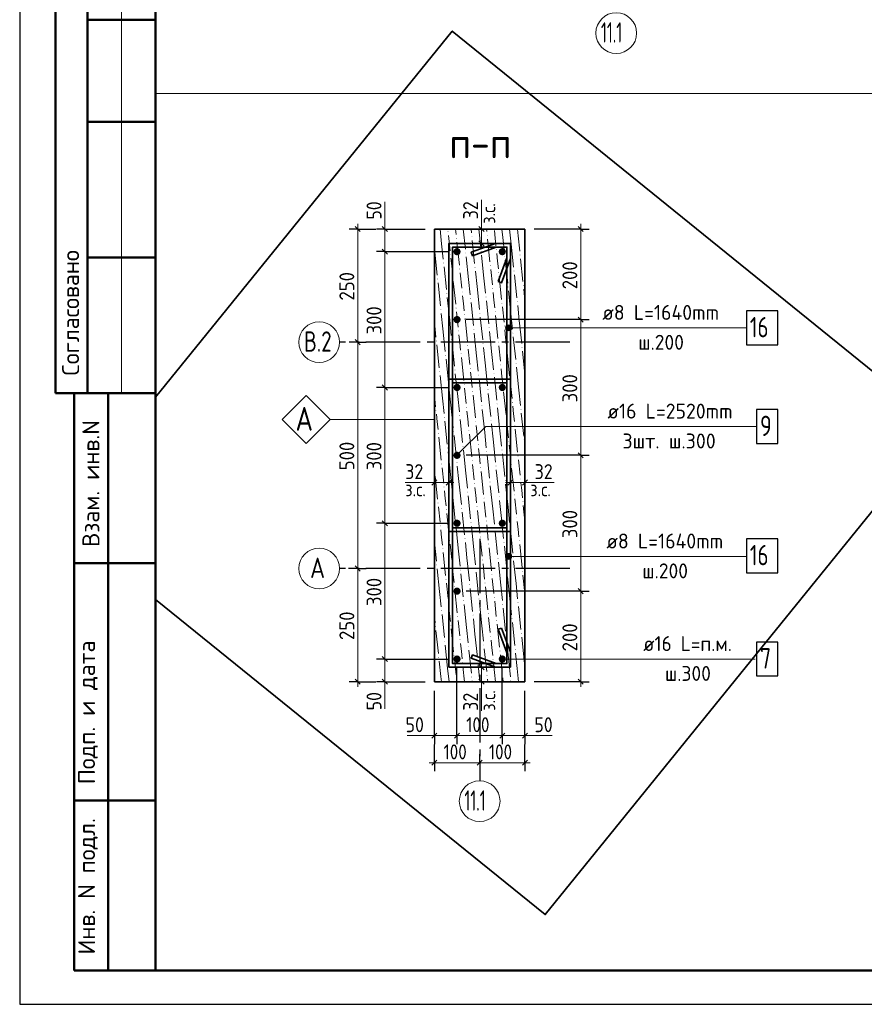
# Model space of a CAD drawing. Header units: millimetres. Extents: x 0 to 59400, y 0 to 42000.
# Tile 1 of 29: x 0 to 12431, y 0 to 14502. Entities that reach past the tile are written whole.
import ezdxf

# ---------------------------------------------------------------- set-up
doc = ezdxf.new("R2010")
doc.units = ezdxf.units.MM
doc.linetypes.add('______2', pattern=[270, 200, -70])
doc.linetypes.add('______5', pattern=[1100, 800, -100, 100, -100])
for name, color, linetype, lineweight in [('S1 ДОП Продольная арматура', 52, 'Continuous', 25), ('S1 Продольная арматура', 52, 'Continuous', 25), ('Standard', 7, 'Continuous', 25), ('Заголовок чертежа', 7, 'Continuous', 25), ('Позиционная метка линия выноска', 7, 'Continuous', 13), ('Размерная выноска', 7, 'Continuous', 13), ('Хомут', 52, 'Continuous', 25)]:
    doc.layers.add(name, color=color, linetype=linetype, lineweight=lineweight)
doc.layers.add('ЖБ Пилон', color=7, linetype='______2', lineweight=13, true_color=0xa0a0a0)
doc.layers.add('Оси', color=7, linetype='______5', lineweight=13, true_color=0x656565)
doc.styles.add('ISOCPEUR', font='txt')

msp = doc.modelspace()

# ---------------------------------------------------------------- hatches: boundary and pattern name
at = {"layer": 'S1 ДОП Продольная арматура', "linetype": 'Continuous', "lineweight": 25, "transparency": 33554687}
for points in [[(6490, 10086), (6486, 10106), (6474, 10123), (6457, 10135), (6436, 10139), (6416, 10135), (6399, 10123), (6387, 10106), (6383, 10086), (6387, 10065), (6399, 10048), (6416, 10036), (6436, 10032), (6457, 10036), (6474, 10048), (6486, 10065)], [(6490, 8086), (6486, 8106), (6474, 8123), (6457, 8135), (6436, 8139), (6416, 8135), (6399, 8123), (6387, 8106), (6383, 8086), (6387, 8065), (6399, 8048), (6416, 8036), (6436, 8032), (6457, 8036), (6474, 8048), (6486, 8065)], [(6490, 6086), (6486, 6106), (6474, 6123), (6457, 6135), (6436, 6139), (6416, 6135), (6399, 6123), (6387, 6106), (6383, 6086), (6387, 6065), (6399, 6048), (6416, 6036), (6436, 6032), (6457, 6036), (6474, 6048), (6486, 6065)]]:
    msp.add_hatch(color=7, dxfattribs=at).paths.add_polyline_path(points)
at = {"layer": 'S1 Продольная арматура', "linetype": 'Continuous', "lineweight": 18, "transparency": 33554687}
for points in [[(6490, 11086), (6486, 11106), (6474, 11123), (6457, 11135), (6436, 11139), (6416, 11135), (6399, 11123), (6387, 11106), (6383, 11086), (6387, 11065), (6399, 11048), (6416, 11036), (6436, 11032), (6457, 11036), (6474, 11048), (6486, 11065)], [(7156, 11086), (7152, 11106), (7141, 11123), (7123, 11135), (7103, 11139), (7083, 11135), (7065, 11123), (7054, 11106), (7050, 11086), (7054, 11065), (7065, 11048), (7083, 11036), (7103, 11032), (7123, 11036), (7141, 11048), (7152, 11065)], [(6490, 9086), (6486, 9106), (6474, 9123), (6457, 9135), (6436, 9139), (6416, 9135), (6399, 9123), (6387, 9106), (6383, 9086), (6387, 9065), (6399, 9048), (6416, 9036), (6436, 9032), (6457, 9036), (6474, 9048), (6486, 9065)], [(7156, 9086), (7152, 9106), (7141, 9123), (7123, 9135), (7103, 9139), (7083, 9135), (7065, 9123), (7054, 9106), (7050, 9086), (7054, 9065), (7065, 9048), (7083, 9036), (7103, 9032), (7123, 9036), (7141, 9048), (7152, 9065)], [(6490, 7086), (6486, 7106), (6474, 7123), (6457, 7135), (6436, 7139), (6416, 7135), (6399, 7123), (6387, 7106), (6383, 7086), (6387, 7065), (6399, 7048), (6416, 7036), (6436, 7032), (6457, 7036), (6474, 7048), (6486, 7065)], [(7156, 7086), (7152, 7106), (7141, 7123), (7123, 7135), (7103, 7139), (7083, 7135), (7065, 7123), (7054, 7106), (7050, 7086), (7054, 7065), (7065, 7048), (7083, 7036), (7103, 7032), (7123, 7036), (7141, 7048), (7152, 7065)], [(6490, 5086), (6486, 5106), (6474, 5123), (6457, 5135), (6436, 5139), (6416, 5135), (6399, 5123), (6387, 5106), (6383, 5086), (6387, 5065), (6399, 5048), (6416, 5036), (6436, 5032), (6457, 5036), (6474, 5048), (6486, 5065)], [(7156, 5086), (7152, 5106), (7141, 5123), (7123, 5135), (7103, 5139), (7083, 5135), (7065, 5123), (7054, 5106), (7050, 5086), (7054, 5065), (7065, 5048), (7083, 5036), (7103, 5032), (7123, 5036), (7141, 5048), (7152, 5065)]]:
    msp.add_hatch(color=7, dxfattribs=at).paths.add_polyline_path(points)
at = {"layer": 'ЖБ Пилон', "linetype": 'Continuous', "lineweight": 18, "transparency": 33554687}
for points in [[(6300, 11386), (6309, 11386), (6310, 11377), (6301, 11376)], [(6875, 11332), (6884, 11333), (6885, 11324), (6876, 11323)], [(6425, 11285), (6434, 11286), (6435, 11277), (6425, 11276)], [(6650, 11308), (6659, 11309), (6660, 11300), (6651, 11299)], [(6336, 11048), (6345, 11049), (6346, 11040), (6337, 11039)], [(6561, 11072), (6570, 11073), (6571, 11063), (6562, 11062)], [(6786, 11095), (6795, 11096), (6796, 11087), (6787, 11086)], [(7011, 11119), (7020, 11120), (7021, 11111), (7012, 11110)], [(7360, 11042), (7369, 11043), (7370, 11034), (7361, 11033)], [(6235, 10924), (6244, 10925), (6245, 10915), (6236, 10914)], [(6922, 10882), (6931, 10883), (6932, 10874), (6923, 10873)], [(7135, 11018), (7144, 11019), (7145, 11010), (7136, 11009)], [(6472, 10835), (6481, 10836), (6482, 10827), (6473, 10826)], [(6697, 10858), (6706, 10859), (6707, 10850), (6698, 10849)], [(7046, 10781), (7055, 10782), (7056, 10773), (7047, 10772)], [(7271, 10805), (7280, 10806), (7281, 10797), (7272, 10796)], [(6146, 10687), (6155, 10688), (6156, 10679), (6147, 10678)], [(6371, 10710), (6380, 10711), (6381, 10702), (6372, 10701)], [(7407, 10592), (7417, 10593), (7418, 10584), (7408, 10583)], [(6282, 10474), (6291, 10475), (6292, 10465), (6283, 10464)], [(6507, 10497), (6516, 10498), (6517, 10489), (6508, 10488)], [(6957, 10545), (6967, 10545), (6967, 10536), (6958, 10535)], [(7182, 10568), (7192, 10569), (7193, 10560), (7183, 10559)], [(6632, 10397), (6641, 10397), (6642, 10388), (6633, 10387)], [(6857, 10420), (6866, 10421), (6867, 10412), (6858, 10411)], [(7094, 10331), (7103, 10332), (7104, 10323), (7095, 10322)], [(7319, 10355), (7328, 10356), (7329, 10347), (7320, 10346)], [(6193, 10237), (6203, 10238), (6204, 10229), (6194, 10228)], [(6418, 10260), (6428, 10261), (6429, 10252), (6419, 10251)], [(6543, 10160), (6552, 10161), (6553, 10151), (6544, 10151)], [(6768, 10183), (6777, 10184), (6778, 10175), (6769, 10174)], [(6993, 10207), (7002, 10208), (7003, 10199), (6994, 10198)], [(6454, 9923), (6463, 9924), (6464, 9915), (6455, 9914)], [(6679, 9946), (6688, 9947), (6689, 9938), (6680, 9937)], [(6904, 9970), (6913, 9971), (6914, 9962), (6905, 9961)], [(7129, 9994), (7138, 9995), (7139, 9986), (7130, 9985)], [(7253, 9893), (7262, 9894), (7263, 9885), (7254, 9884)], [(6128, 9775), (6137, 9776), (6138, 9767), (6129, 9766)], [(6353, 9798), (6362, 9799), (6363, 9790), (6354, 9789)], [(6815, 9733), (6824, 9734), (6825, 9725), (6816, 9724)], [(7040, 9757), (7049, 9758), (7050, 9749), (7041, 9748)], [(6489, 9585), (6499, 9586), (6499, 9577), (6490, 9576)], [(6590, 9710), (6599, 9711), (6600, 9701), (6591, 9700)], [(7165, 9656), (7174, 9657), (7175, 9648), (7165, 9647)], [(7390, 9680), (7399, 9681), (7400, 9672), (7390, 9671)], [(6264, 9562), (6273, 9563), (6274, 9553), (6265, 9552)], [(7301, 9443), (7310, 9444), (7311, 9435), (7302, 9434)], [(6175, 9325), (6185, 9326), (6186, 9317), (6176, 9316)], [(6401, 9348), (6410, 9349), (6411, 9340), (6401, 9339)], [(6626, 9372), (6635, 9373), (6636, 9364), (6627, 9363)], [(6975, 9295), (6984, 9296), (6985, 9287), (6976, 9286)], [(7076, 9419), (7085, 9420), (7086, 9411), (7077, 9410)], [(6750, 9271), (6759, 9272), (6760, 9263), (6751, 9262)], [(7212, 9206), (7221, 9207), (7222, 9198), (7213, 9197)], [(6312, 9112), (6321, 9112), (6322, 9103), (6313, 9102)], [(6537, 9135), (6546, 9136), (6547, 9127), (6538, 9126)], [(6661, 9034), (6670, 9035), (6671, 9026), (6662, 9025)], [(6886, 9058), (6895, 9059), (6896, 9050), (6887, 9049)], [(7111, 9082), (7120, 9083), (7121, 9074), (7112, 9073)], [(7247, 8869), (7256, 8870), (7257, 8860), (7248, 8859)], [(6122, 8750), (6131, 8751), (6132, 8742), (6123, 8741)], [(6572, 8798), (6581, 8799), (6582, 8789), (6573, 8788)], [(6797, 8821), (6806, 8822), (6807, 8813), (6798, 8812)], [(7022, 8845), (7031, 8846), (7032, 8837), (7023, 8836)], [(7372, 8768), (7381, 8769), (7382, 8760), (7373, 8759)], [(6246, 8650), (6256, 8651), (6257, 8641), (6247, 8640)], [(6471, 8673), (6481, 8674), (6482, 8665), (6472, 8664)], [(6708, 8584), (6717, 8585), (6718, 8576), (6709, 8575)], [(6933, 8608), (6943, 8609), (6943, 8600), (6934, 8599)], [(7158, 8632), (7168, 8633), (7169, 8624), (7159, 8623)], [(6158, 8413), (6167, 8414), (6168, 8405), (6159, 8404)], [(6383, 8436), (6392, 8437), (6393, 8428), (6384, 8427)], [(6608, 8460), (6617, 8461), (6618, 8452), (6609, 8451)], [(7283, 8531), (7292, 8532), (7293, 8523), (7284, 8522)], [(7194, 8294), (7203, 8295), (7204, 8286), (7195, 8285)], [(7419, 8318), (7428, 8319), (7429, 8310), (7420, 8309)], [(6294, 8200), (6303, 8201), (6304, 8191), (6295, 8190)], [(6519, 8223), (6528, 8224), (6529, 8215), (6520, 8214)], [(6744, 8247), (6753, 8248), (6754, 8239), (6745, 8238)], [(6868, 8146), (6877, 8147), (6878, 8138), (6869, 8137)], [(7093, 8170), (7102, 8171), (7103, 8162), (7094, 8161)], [(6430, 7986), (6439, 7987), (6440, 7978), (6431, 7977)], [(6655, 8010), (6664, 8011), (6665, 8002), (6656, 8001)], [(7330, 8081), (7339, 8082), (7340, 8073), (7331, 8072)], [(6104, 7838), (6113, 7839), (6114, 7830), (6105, 7829)], [(6205, 7963), (6214, 7964), (6215, 7955), (6206, 7954)], [(6779, 7909), (6788, 7910), (6789, 7901), (6780, 7900)], [(7004, 7933), (7013, 7934), (7014, 7925), (7005, 7924)], [(7229, 7957), (7239, 7958), (7239, 7948), (7230, 7947)], [(6915, 7696), (6925, 7697), (6926, 7688), (6916, 7687)], [(7141, 7720), (7150, 7721), (7151, 7712), (7141, 7711)], [(7366, 7743), (7375, 7744), (7376, 7735), (7366, 7734)], [(6240, 7625), (6250, 7626), (6250, 7617), (6241, 7616)], [(6590, 7548), (6599, 7549), (6600, 7540), (6591, 7539)], [(6690, 7672), (6700, 7673), (6701, 7664), (6691, 7663)], [(6365, 7524), (6374, 7525), (6375, 7516), (6366, 7515)], [(6827, 7459), (6836, 7460), (6837, 7451), (6828, 7450)], [(7052, 7483), (7061, 7484), (7062, 7475), (7053, 7474)], [(7277, 7507), (7286, 7507), (7287, 7498), (7278, 7497)], [(7401, 7406), (7410, 7407), (7411, 7398), (7402, 7397)], [(6151, 7388), (6161, 7389), (6162, 7380), (6152, 7379)], [(6276, 7288), (6285, 7289), (6286, 7279), (6277, 7278)], [(6501, 7311), (6510, 7312), (6511, 7303), (6502, 7302)], [(6726, 7335), (6735, 7336), (6736, 7327), (6727, 7326)], [(6862, 7122), (6871, 7123), (6872, 7114), (6863, 7113)], [(7312, 7169), (7321, 7170), (7322, 7161), (7313, 7160)], [(6187, 7051), (6196, 7052), (6197, 7043), (6188, 7042)], [(6412, 7074), (6421, 7075), (6422, 7066), (6413, 7065)], [(6637, 7098), (6646, 7099), (6647, 7090), (6638, 7089)], [(6986, 7021), (6996, 7022), (6997, 7013), (6987, 7012)], [(7211, 7045), (7221, 7046), (7222, 7036), (7212, 7035)], [(6323, 6838), (6332, 6838), (6333, 6829), (6324, 6828)], [(6548, 6861), (6557, 6862), (6558, 6853), (6549, 6852)], [(6773, 6885), (6782, 6886), (6783, 6877), (6774, 6876)], [(7348, 6831), (7357, 6832), (7358, 6823), (7349, 6822)], [(6222, 6713), (6232, 6714), (6233, 6705), (6223, 6704)], [(6898, 6784), (6907, 6785), (6908, 6776), (6899, 6775)], [(7123, 6808), (7132, 6809), (7133, 6800), (7124, 6799)], [(6809, 6547), (6818, 6548), (6819, 6539), (6810, 6538)], [(7034, 6571), (7043, 6572), (7044, 6563), (7035, 6562)], [(7259, 6595), (7268, 6596), (7269, 6586), (7260, 6585)], [(6134, 6476), (6143, 6477), (6144, 6468), (6135, 6467)], [(6359, 6500), (6368, 6501), (6369, 6492), (6360, 6491)], [(6483, 6399), (6492, 6400), (6493, 6391), (6484, 6390)], [(6708, 6423), (6717, 6424), (6718, 6415), (6709, 6414)], [(7395, 6381), (7404, 6382), (7405, 6373), (7396, 6372)], [(6270, 6263), (6279, 6264), (6280, 6255), (6271, 6254)], [(6945, 6334), (6954, 6335), (6955, 6326), (6946, 6325)], [(7170, 6358), (7179, 6359), (7180, 6350), (7171, 6349)], [(6394, 6162), (6403, 6163), (6404, 6154), (6395, 6153)], [(6619, 6186), (6628, 6187), (6629, 6178), (6620, 6177)], [(6844, 6210), (6853, 6211), (6854, 6202), (6845, 6201)], [(6530, 5949), (6539, 5950), (6540, 5941), (6531, 5940)], [(6755, 5973), (6764, 5974), (6765, 5965), (6756, 5964)], [(6980, 5997), (6989, 5997), (6990, 5988), (6981, 5987)], [(7430, 6044), (7436, 6044), (7436, 6035), (7431, 6035)], [(6205, 5801), (6214, 5802), (6215, 5793), (6206, 5792)], [(6305, 5926), (6314, 5927), (6315, 5917), (6306, 5916)], [(7105, 5896), (7114, 5897), (7115, 5888), (7106, 5887)], [(7330, 5919), (7339, 5920), (7340, 5911), (7331, 5910)], [(6441, 5712), (6451, 5713), (6452, 5704), (6442, 5703)], [(6666, 5736), (6676, 5737), (6677, 5728), (6667, 5727)], [(6891, 5760), (6901, 5761), (6902, 5751), (6892, 5751)], [(7016, 5659), (7025, 5660), (7026, 5651), (7017, 5650)], [(7241, 5683), (7250, 5684), (7251, 5674), (7242, 5673)], [(6116, 5564), (6125, 5565), (6126, 5556), (6117, 5555)], [(6341, 5588), (6350, 5589), (6351, 5580), (6342, 5579)], [(6477, 5375), (6486, 5376), (6487, 5367), (6478, 5366)], [(6927, 5422), (6936, 5423), (6937, 5414), (6928, 5413)], [(7152, 5446), (7161, 5447), (7162, 5438), (7153, 5437)], [(7377, 5469), (7386, 5470), (7387, 5461), (7378, 5460)], [(6252, 5351), (6261, 5352), (6262, 5343), (6253, 5342)], [(6601, 5274), (6610, 5275), (6611, 5266), (6602, 5265)], [(6826, 5298), (6835, 5299), (6836, 5290), (6827, 5289)], [(7288, 5233), (7297, 5234), (7298, 5224), (7289, 5223)], [(6163, 5114), (6172, 5115), (6173, 5106), (6164, 5105)], [(6388, 5138), (6397, 5139), (6398, 5130), (6389, 5129)], [(6962, 5085), (6972, 5086), (6973, 5076), (6963, 5075)], [(7063, 5209), (7072, 5210), (7073, 5201), (7064, 5200)], [(6512, 5037), (6522, 5038), (6522, 5029), (6513, 5028)], [(6737, 5061), (6747, 5062), (6747, 5053), (6738, 5052)], [(6424, 4800), (6433, 4801), (6434, 4792), (6424, 4791)], [(6649, 4824), (6658, 4825), (6659, 4816), (6649, 4815)], [(6874, 4848), (6883, 4849), (6884, 4840), (6875, 4839)], [(7099, 4871), (7108, 4872), (7109, 4863), (7100, 4862)], [(7223, 4771), (7232, 4772), (7233, 4762), (7224, 4762)]]:
    msp.add_hatch(color=7, dxfattribs=at).paths.add_polyline_path(points, flags=16)
at = {"layer": 'Позиционная метка линия выноска', "linetype": 'Continuous', "lineweight": 13, "transparency": 33554687}
for points in [[(7196, 9919), (7196, 10009), (7174, 10002)], [(7219, 9925), (7219, 10002), (7196, 10009)], [(7219, 9925), (7196, 10009), (7196, 9919)], [(7158, 9941), (7158, 9986), (7151, 9964)], [(7174, 9925), (7174, 10002), (7158, 9986)], [(7174, 9925), (7158, 9986), (7158, 9941)], [(7196, 9919), (7174, 10002), (7174, 9925)], [(7235, 9941), (7235, 9986), (7219, 10002)], [(7235, 9941), (7219, 10002), (7219, 9925)], [(7235, 9986), (7235, 9941), (7241, 9964)], [(7158, 6574), (7158, 6619), (7151, 6597)], [(7174, 6558), (7174, 6636), (7158, 6619)], [(7174, 6558), (7158, 6619), (7158, 6574)], [(7196, 6552), (7196, 6642), (7174, 6636)], [(7196, 6552), (7174, 6636), (7174, 6558)], [(7219, 6558), (7219, 6636), (7196, 6642)], [(7219, 6558), (7196, 6642), (7196, 6552)], [(7235, 6574), (7235, 6619), (7219, 6636)], [(7235, 6574), (7219, 6636), (7219, 6558)], [(7235, 6619), (7235, 6574), (7241, 6597)]]:
    msp.add_hatch(color=7, dxfattribs=at).paths.add_polyline_path(points)

# ---------------------------------------------------------------- linework, layer by layer
at = {"layer": 'S1 ДОП Продольная арматура', "color": 7, "linetype": 'Continuous', "lineweight": 25, "transparency": 33554687}
msp.add_lwpolyline([(10846, 8260), (11156, 8260), (11156, 8760), (10846, 8760), (10846, 8260)], dxfattribs=at)
at = {"layer": 'S1 Продольная арматура', "color": 7, "linetype": 'Continuous', "lineweight": 25, "transparency": 33554687}
msp.add_lwpolyline([(10846, 4836), (11156, 4836), (11156, 5336), (10846, 5336), (10846, 4836)], dxfattribs=at)
at = {"layer": 'Standard', "color": 7, "linetype": 'Continuous', "lineweight": 25, "transparency": 33554687}
for p, q in [((2000, 41500), (2000, 1058)), ((4937, 11457), (5012, 11382)), ((5337, 11457), (5412, 11382)), ((6834, 11382), (6759, 11457)), ((6834, 11168), (6759, 11243)), ((5337, 11123), (5412, 11048)), ((4937, 9790), (5012, 9715)), ((5337, 9123), (5412, 9048)), ((6140, 7723), (6065, 7648)), ((6354, 7723), (6279, 7648)), ((7185, 7648), (7260, 7723)), ((7399, 7648), (7474, 7723)), ((5337, 7123), (5412, 7048)), ((4937, 6457), (5012, 6382)), ((5337, 5123), (5412, 5048)), ((6759, 5003), (6834, 4928)), ((4937, 4790), (5012, 4715)), ((5337, 4790), (5412, 4715)), ((6759, 4790), (6834, 4715)), ((6065, 3921), (6140, 3996)), ((6399, 3921), (6474, 3996)), ((7065, 3921), (7140, 3996)), ((7399, 3921), (7474, 3996)), ((6065, 3521), (6140, 3596)), ((6732, 3521), (6807, 3596)), ((7399, 3521), (7474, 3596))]:
    msp.add_line(p, q, dxfattribs=at)
at = {"layer": 'Standard', "color": 7, "linetype": 'Continuous', "lineweight": 50, "transparency": 33554687}
for p, q in [((527, 15500), (527, 9000)), ((527, 15500), (527, 9000)), ((1000, 15500), (1000, 9000)), ((2000, 14500), (1000, 14500)), ((2000, 13000), (1000, 13000)), ((2000, 11000), (1000, 11000)), ((0, 9000), (6, 9000)), ((527, 9000), (2000, 9000)), ((800, 500), (800, 9000)), ((800, 500), (800, 9000)), ((1300, 500), (1300, 9000)), ((800, 6500), (2000, 6500)), ((800, 3000), (2000, 3000)), ((2000, 500), (800, 500))]:
    msp.add_line(p, q, dxfattribs=at)
at = {"layer": 'Standard', "color": 7, "linetype": 'Continuous', "lineweight": 13, "transparency": 33554687}
for p, q in [((1500, 15500), (1500, 9000)), ((4975, 11419), (4975, 11494)), ((5375, 11419), (5375, 11494)), ((6796, 11419), (6796, 11494)), ((4975, 11419), (4975, 9752)), ((5375, 11419), (5375, 11086)), ((6796, 11206), (6796, 11419)), ((6796, 11206), (6796, 11131)), ((5375, 11086), (5375, 9086)), ((4975, 9752), (4975, 6419)), ((5375, 9086), (5375, 7086)), ((6103, 7686), (6028, 7686)), ((6316, 7686), (6103, 7686)), ((6316, 7686), (6391, 7686)), ((7223, 7686), (7148, 7686)), ((7223, 7686), (7436, 7686)), ((7436, 7686), (7511, 7686)), ((5375, 7086), (5375, 5086)), ((4975, 6419), (4975, 4752)), ((5375, 5086), (5375, 4752)), ((6796, 4966), (6796, 5041)), ((6796, 4966), (6796, 4752)), ((4975, 4752), (4975, 4677)), ((5375, 4752), (5375, 4677)), ((6796, 4752), (6796, 4677)), ((6103, 3958), (6028, 3958)), ((6103, 3958), (6436, 3958)), ((6436, 3958), (7103, 3958)), ((7103, 3958), (7436, 3958)), ((7436, 3958), (7511, 3958)), ((6103, 3558), (6028, 3558)), ((6103, 3558), (6770, 3558)), ((6770, 3558), (7436, 3558)), ((7436, 3558), (7511, 3558))]:
    msp.add_line(p, q, dxfattribs=at)
at = {"layer": 'Standard', "color": 251, "linetype": 'Continuous', "lineweight": 13, "true_color": 0x656565, "transparency": 33554687}
for p, q in [((8257, 11419), (8257, 11494)), ((8257, 11419), (8257, 10086)), ((8257, 10086), (8257, 8086)), ((8257, 8086), (8257, 6086)), ((8257, 6086), (8257, 4752)), ((8257, 4752), (8257, 4677))]:
    msp.add_line(p, q, dxfattribs=at)
at = {"layer": 'Standard', "color": 251, "linetype": 'Continuous', "lineweight": -3, "true_color": 0x656565, "transparency": 33554687}
for p, q in [((4975, 11419), (4850, 11419)), ((4975, 11419), (5100, 11419)), ((4975, 11419), (5241, 11419)), ((5375, 11419), (5250, 11419)), ((5375, 11419), (5500, 11419)), ((5375, 11419), (5970, 11419)), ((6796, 11419), (6671, 11419)), ((6796, 11419), (6921, 11419)), ((8257, 11419), (8132, 11419)), ((8257, 11419), (8382, 11419)), ((6796, 11206), (6671, 11206)), ((6796, 11206), (6921, 11206)), ((5375, 11086), (5250, 11086)), ((5375, 11086), (5500, 11086)), ((5375, 11086), (6303, 11086)), ((8257, 10086), (8132, 10086)), ((8257, 10086), (8382, 10086)), ((4975, 9752), (4850, 9752)), ((4975, 9752), (5100, 9752)), ((4975, 9752), (4975, 9752)), ((5375, 9086), (5250, 9086)), ((5375, 9086), (5500, 9086)), ((5375, 9086), (6303, 9086)), ((8257, 8086), (8132, 8086)), ((8257, 8086), (8382, 8086)), ((6103, 7686), (6103, 7811)), ((6316, 7686), (6316, 7811)), ((7223, 7686), (7223, 7811)), ((7436, 7686), (7436, 7811)), ((6103, 7686), (6103, 7561)), ((6316, 7686), (6316, 7561)), ((7223, 7686), (7223, 7561)), ((7436, 7686), (7436, 7561)), ((5375, 7086), (5250, 7086)), ((5375, 7086), (5500, 7086)), ((5375, 7086), (6303, 7086)), ((4975, 6419), (4850, 6419)), ((4975, 6419), (5100, 6419)), ((8257, 6086), (8132, 6086)), ((8257, 6086), (8382, 6086)), ((5375, 5086), (5250, 5086)), ((5375, 5086), (5500, 5086)), ((5375, 5086), (6303, 5086)), ((6796, 4966), (6671, 4966)), ((6796, 4966), (6921, 4966)), ((4975, 4752), (4850, 4752)), ((4975, 4752), (5100, 4752)), ((4975, 4752), (5241, 4752)), ((5375, 4752), (5250, 4752)), ((5375, 4752), (5500, 4752)), ((5375, 4752), (5970, 4752)), ((6796, 4752), (6671, 4752)), ((6796, 4752), (6921, 4752)), ((8257, 4752), (7570, 4752)), ((8257, 4752), (8132, 4752)), ((8257, 4752), (8382, 4752)), ((6103, 3958), (6103, 4083)), ((6436, 3958), (6436, 4083)), ((7103, 3958), (7103, 4083)), ((7436, 3958), (7436, 4083)), ((6103, 3958), (6103, 3833)), ((6436, 3958), (6436, 3833)), ((7103, 3958), (7103, 3833)), ((7436, 3958), (7436, 3833)), ((6103, 3558), (6103, 3825)), ((7436, 3558), (7436, 3825)), ((6103, 3558), (6103, 3683)), ((6770, 3558), (6770, 3683)), ((7436, 3558), (7436, 3683)), ((6103, 3558), (6103, 3433)), ((6770, 3558), (6770, 3433)), ((6770, 3558), (6770, 3425)), ((7436, 3558), (7436, 3433))]:
    msp.add_line(p, q, dxfattribs=at)
at = {"layer": 'Standard', "color": 251, "linetype": 'Continuous', "lineweight": 25, "true_color": 0x656565, "transparency": 33554687}
for p, q in [((8219, 11457), (8294, 11382)), ((8219, 10123), (8294, 10048)), ((8219, 8123), (8294, 8048)), ((8219, 6123), (8294, 6048)), ((8219, 4790), (8294, 4715))]:
    msp.add_line(p, q, dxfattribs=at)
at = {"layer": 'Standard', "color": 7, "linetype": 'Continuous', "lineweight": 25, "transparency": 33554687}
msp.add_lwpolyline([(0, 0), (59400, 0), (59400, 42000), (0, 42000), (0, 0)], close=True, dxfattribs=at)
at = {"layer": 'Standard', "color": 7, "linetype": 'Continuous', "lineweight": 50, "transparency": 33554687}
msp.add_lwpolyline([(2000, 41500), (58900, 41500), (58900, 500), (2000, 500), (2000, 41500)], close=True, dxfattribs=at)
at = {"layer": 'Standard', "color": 7, "linetype": 'Continuous', "lineweight": 13, "transparency": 33554687}
for points in [[(58900, 41500), (2000, 41500), (2000, 13416), (58900, 13416), (58900, 41500)], [(2000, 41500), (2000, 500), (58900, 500), (58900, 41500), (2000, 41500)]]:
    msp.add_lwpolyline(points, dxfattribs=at)
at = {"layer": 'Standard', "color": 254, "linetype": 'Continuous', "lineweight": 35, "true_color": 0xc4c4ff, "transparency": 33554687}
msp.add_lwpolyline([(2000, 5964), (7734, 1321), (13557, 8512), (6366, 14335), (2000, 8944)], dxfattribs=at)
at = {"layer": 'Standard', "color": 251, "linetype": 'Continuous', "lineweight": -3, "true_color": 0x656565, "transparency": 33554687}
for points in [[(8257, 11419), (8055, 11419), (8055, 11419), (7570, 11419)], [(8257, 10086), (8240, 10086), (8240, 10086), (8240, 10086), (8240, 10086), (8240, 10086), (8240, 10086), (6570, 10086)], [(8257, 8086), (8240, 8086), (8240, 8086), (8240, 8086), (8240, 8086), (6570, 8086)], [(4975, 6419), (4958, 6419), (4958, 6419), (4841, 6419)], [(8257, 6086), (8240, 6086), (8240, 6086), (6570, 6086)], [(6436, 3958), (6436, 3975), (6436, 3975), (6436, 3975), (6436, 3975), (6436, 4952)], [(7103, 3958), (7103, 3975), (7103, 3975), (7103, 4952)], [(6103, 3958), (6103, 3975), (6103, 3975), (6103, 3975), (6103, 3975), (6103, 4619)], [(7436, 3958), (7436, 3975), (7436, 3975), (7436, 4619)]]:
    msp.add_lwpolyline(points, dxfattribs=at)
at = {"layer": 'ЖБ Пилон', "color": 7, "linetype": 'Continuous', "lineweight": 35, "transparency": 33554687}
for p, q in [((7436, 11419), (6103, 11419)), ((6103, 11419), (6103, 4752)), ((7436, 4752), (7436, 11419)), ((6103, 4752), (7436, 4752))]:
    msp.add_line(p, q, dxfattribs=at)
at = {"layer": 'ЖБ Пилон', "color": 9, "linetype": 'Continuous', "lineweight": 18, "true_color": 0xc7c7c7, "transparency": 33554687}
for p, q in [((6210, 11201), (6188, 11419)), ((6311, 11325), (6335, 11100)), ((6424, 11337), (6415, 11419)), ((6529, 11419), (6560, 11124)), ((6643, 11419), (6649, 11361)), ((6756, 11419), (6785, 11147)), ((6874, 11384), (6870, 11419)), ((6986, 11396), (7010, 11171)), ((7111, 11295), (7098, 11419)), ((7211, 11419), (7235, 11195)), ((7336, 11319), (7325, 11419)), ((7336, 11319), (7359, 11094)), ((6210, 11201), (6234, 10976)), ((6435, 11224), (6471, 10887)), ((6661, 11248), (6696, 10911)), ((6886, 11272), (6921, 10934)), ((7111, 11295), (7134, 11070)), ((7235, 11195), (7270, 10857)), ((6103, 11141), (6110, 11076)), ((6110, 11076), (6145, 10739)), ((6832, 10697), (6797, 11035)), ((7034, 10946), (7022, 11059)), ((6358, 10875), (6347, 10988)), ((6607, 10674), (6572, 11011)), ((7045, 10834), (7034, 10946)), ((7146, 10958), (7182, 10620)), ((7371, 10982), (7407, 10644)), ((6246, 10863), (6281, 10526)), ((6370, 10763), (6358, 10875)), ((6483, 10774), (6506, 10549)), ((6708, 10798), (6731, 10573)), ((6933, 10822), (6957, 10597)), ((7282, 10745), (7318, 10407)), ((6157, 10626), (6193, 10289)), ((6382, 10650), (6418, 10313)), ((6607, 10674), (6631, 10449)), ((6832, 10697), (6856, 10472)), ((7057, 10721), (7093, 10383)), ((6731, 10573), (6767, 10235)), ((6980, 10372), (6968, 10484)), ((7229, 10170), (7193, 10508)), ((7436, 10361), (7418, 10531)), ((6329, 10076), (6293, 10413)), ((6530, 10324), (6518, 10437)), ((6542, 10212), (6530, 10324)), ((6643, 10336), (6678, 9999)), ((6868, 10360), (6903, 10022)), ((6992, 10259), (6980, 10372)), ((6204, 10176), (6228, 9951)), ((6429, 10200), (6453, 9975)), ((7105, 10271), (7128, 10046)), ((7229, 10170), (7253, 9945)), ((7330, 10295), (7353, 10070)), ((6104, 10052), (6103, 10059)), ((6104, 10052), (6127, 9827)), ((6329, 10076), (6352, 9851)), ((6554, 10099), (6589, 9762)), ((6779, 10123), (6814, 9785)), ((7004, 10147), (7039, 9809)), ((7353, 10070), (7389, 9732)), ((6228, 9951), (6263, 9614)), ((6477, 9750), (6465, 9862)), ((6725, 9549), (6690, 9886)), ((6950, 9572), (6915, 9910)), ((7152, 9821), (7140, 9933)), ((6364, 9738), (6400, 9401)), ((6489, 9637), (6477, 9750)), ((7164, 9708), (7152, 9821)), ((7264, 9833), (7300, 9495)), ((6139, 9714), (6175, 9377)), ((6601, 9649), (6625, 9424)), ((6826, 9673), (6850, 9448)), ((6950, 9572), (6974, 9347)), ((7051, 9697), (7075, 9471)), ((7175, 9596), (7211, 9258)), ((7401, 9619), (7436, 9282)), ((6275, 9501), (6311, 9164)), ((6500, 9525), (6536, 9187)), ((6725, 9549), (6749, 9324)), ((6850, 9448), (6885, 9110)), ((6447, 8950), (6411, 9288)), ((6648, 9199), (6637, 9312)), ((7098, 9246), (7087, 9359)), ((7347, 9045), (7312, 9383)), ((6222, 8927), (6186, 9264)), ((6660, 9087), (6648, 9199)), ((6761, 9211), (6796, 8873)), ((6986, 9235), (7021, 8897)), ((7110, 9134), (7098, 9246)), ((7223, 9146), (7246, 8921)), ((6323, 9051), (6346, 8826)), ((6548, 9075), (6571, 8850)), ((6897, 8998), (6933, 8660)), ((7122, 9021), (7158, 8684)), ((7347, 9045), (7371, 8820)), ((6103, 8976), (6121, 8802)), ((6222, 8927), (6246, 8702)), ((6447, 8950), (6471, 8725)), ((6672, 8974), (6707, 8637)), ((6346, 8826), (6382, 8489)), ((6595, 8625), (6583, 8737)), ((6844, 8423), (6808, 8761)), ((7069, 8447), (7033, 8785)), ((7270, 8696), (7258, 8808)), ((7383, 8708), (7418, 8370)), ((6145, 8577), (6133, 8690)), ((6157, 8465), (6145, 8577)), ((6257, 8589), (6293, 8252)), ((6482, 8613), (6518, 8275)), ((6607, 8512), (6595, 8625)), ((7169, 8571), (7193, 8346)), ((7282, 8583), (7270, 8696)), ((6719, 8524), (6743, 8299)), ((6844, 8423), (6867, 8198)), ((6944, 8548), (6968, 8323)), ((7069, 8447), (7092, 8222)), ((7294, 8471), (7329, 8133)), ((6169, 8352), (6204, 8015)), ((6394, 8376), (6429, 8039)), ((6619, 8400), (6654, 8062)), ((6968, 8323), (7003, 7985)), ((6340, 7802), (6305, 8139)), ((6565, 7825), (6530, 8163)), ((6767, 8074), (6755, 8187)), ((7217, 8121), (7205, 8234)), ((7436, 8196), (7430, 8257)), ((6778, 7961), (6767, 8074)), ((6879, 8086), (6915, 7748)), ((7104, 8109), (7140, 7772)), ((7229, 8009), (7217, 8121)), ((7341, 8021), (7365, 7796)), ((6103, 7891), (6103, 7894)), ((6216, 7902), (6240, 7677)), ((6441, 7926), (6465, 7701)), ((6666, 7950), (6690, 7725)), ((6790, 7849), (6826, 7511)), ((7015, 7873), (7051, 7535)), ((7240, 7896), (7276, 7559)), ((6115, 7778), (6151, 7440)), ((6340, 7802), (6364, 7577)), ((6465, 7701), (6500, 7363)), ((6565, 7825), (6589, 7600)), ((6263, 7452), (6251, 7565)), ((6713, 7500), (6701, 7612)), ((6962, 7298), (6926, 7636)), ((7187, 7322), (7151, 7659)), ((7388, 7571), (7377, 7683)), ((7400, 7458), (7388, 7571)), ((6275, 7340), (6263, 7452)), ((6376, 7464), (6411, 7127)), ((6601, 7488), (6636, 7150)), ((6725, 7387), (6713, 7500)), ((6838, 7399), (6861, 7174)), ((7063, 7423), (7086, 7198)), ((7288, 7446), (7311, 7221)), ((6162, 7328), (6186, 7103)), ((6737, 7275), (6772, 6937)), ((6962, 7298), (6986, 7073)), ((7187, 7322), (7211, 7097)), ((7412, 7346), (7436, 7114)), ((6287, 7227), (6322, 6890)), ((6512, 7251), (6547, 6913)), ((7086, 7198), (7122, 6860)), ((7335, 6996), (7323, 7109)), ((6210, 6878), (6198, 6990)), ((6458, 6676), (6423, 7014)), ((6683, 6700), (6648, 7038)), ((6885, 6949), (6873, 7061)), ((7222, 6984), (7258, 6647)), ((7347, 6884), (7335, 6996)), ((6222, 6765), (6210, 6878)), ((6784, 6824), (6808, 6599)), ((6897, 6836), (6885, 6949)), ((6997, 6961), (7033, 6623)), ((6103, 6812), (6133, 6528)), ((6334, 6777), (6358, 6552)), ((6458, 6676), (6482, 6451)), ((6559, 6801), (6583, 6576)), ((6683, 6700), (6707, 6475)), ((6909, 6724), (6944, 6386)), ((7134, 6747), (7169, 6410)), ((7359, 6771), (7394, 6434)), ((6233, 6653), (6269, 6315)), ((6583, 6576), (6618, 6238)), ((7305, 6197), (7270, 6534)), ((6180, 6078), (6145, 6416)), ((6381, 6327), (6370, 6440)), ((6831, 6374), (6820, 6487)), ((7080, 6173), (7045, 6511)), ((6393, 6215), (6381, 6327)), ((6494, 6339), (6529, 6001)), ((6719, 6363), (6754, 6025)), ((6843, 6262), (6831, 6374)), ((6956, 6274), (6979, 6049)), ((7181, 6297), (7205, 6072)), ((7406, 6321), (7430, 6096)), ((6281, 6203), (6304, 5978)), ((6405, 6102), (6441, 5765)), ((6630, 6126), (6666, 5788)), ((6855, 6149), (6891, 5812)), ((7080, 6173), (7104, 5948)), ((7305, 6197), (7329, 5972)), ((6180, 6078), (6204, 5853)), ((7205, 6072), (7240, 5735)), ((6328, 5753), (6316, 5865)), ((6577, 5551), (6541, 5889)), ((6802, 5575), (6766, 5913)), ((7003, 5824), (6991, 5936)), ((7015, 5711), (7003, 5824)), ((7116, 5835), (7151, 5498)), ((7341, 5859), (7376, 5522)), ((6103, 5729), (6115, 5617)), ((6216, 5741), (6251, 5403)), ((6340, 5640), (6328, 5753)), ((6677, 5676), (6701, 5451)), ((6902, 5699), (6926, 5474)), ((6352, 5528), (6387, 5190)), ((6452, 5652), (6476, 5427)), ((6577, 5551), (6600, 5326)), ((6802, 5575), (6825, 5350)), ((7027, 5599), (7062, 5261)), ((7252, 5622), (7287, 5285)), ((6127, 5504), (6162, 5166)), ((6701, 5451), (6737, 5113)), ((7198, 5048), (7163, 5385)), ((7423, 5071), (7388, 5409)), ((6298, 4953), (6263, 5291)), ((6500, 5202), (6488, 5314)), ((6837, 5237), (6873, 4900)), ((6950, 5249), (6938, 5362)), ((6962, 5137), (6950, 5249)), ((6399, 5078), (6423, 4853)), ((6512, 5089), (6500, 5202)), ((6612, 5214), (6648, 4876)), ((7074, 5149), (7098, 4924)), ((7299, 5172), (7323, 4947)), ((6174, 5054), (6198, 4829)), ((6298, 4953), (6319, 4752)), ((6523, 4977), (6547, 4752)), ((6748, 5001), (6774, 4752)), ((6973, 5024), (7002, 4752)), ((7198, 5048), (7222, 4823)), ((7323, 4947), (7343, 4752)), ((7423, 5071), (7436, 4949)), ((6198, 4829), (6206, 4752)), ((6888, 4752), (6885, 4787)), ((7116, 4752), (7110, 4811)), ((6661, 4752), (6659, 4764))]:
    msp.add_line(p, q, dxfattribs=at)
at = {"layer": 'Оси', "color": 8, "linetype": '______5', "lineweight": -3, "transparency": 33554687}
for p, q in [((8096, 9752), (4708, 9752)), ((6770, 6855), (6770, 3292)), ((8096, 6419), (4708, 6419))]:
    msp.add_line(p, q, dxfattribs=at)
at = {"layer": 'Оси', "color": 7, "linetype": 'Continuous', "lineweight": 13, "transparency": 33554687}
for centre in [(8780, 14305), (4408, 9752), (4408, 6419), (6770, 2992)]:
    msp.add_circle(centre, 300, dxfattribs=at)
at = {"layer": 'Позиционная метка линия выноска', "color": 7, "linetype": 'Continuous', "lineweight": 13, "transparency": 33554687}
for p, q in [((7196, 10009), (7196, 10009)), ((7151, 9964), (7151, 9964)), ((10696, 9964), (7196, 9964)), ((7196, 9919), (7196, 9919)), ((7241, 9964), (7241, 9964)), ((7151, 6597), (7151, 6597)), ((7196, 6642), (7196, 6642)), ((10696, 6597), (7196, 6597)), ((7196, 6552), (7196, 6552)), ((7241, 6597), (7241, 6597)), ((7103, 5086), (10826, 5086))]:
    msp.add_line(p, q, dxfattribs=at)
for points in [[(6103, 8612), (4570, 8612), (4217, 8965), (3863, 8612), (4217, 8258), (4570, 8612), (6103, 8612)], [(6436, 8086), (6861, 8510), (10846, 8510)]]:
    msp.add_lwpolyline(points, dxfattribs=at)
for centre in [(7196, 9964), (7196, 6597)]:
    msp.add_circle(centre, 45, dxfattribs=at)
at = {"layer": 'Размерная выноска', "color": 7, "linetype": 'Continuous', "lineweight": 13, "transparency": 33554687}
for p, q in [((5375, 11419), (5375, 11819)), ((6796, 11419), (6796, 11849)), ((6103, 7686), (5673, 7686)), ((7436, 7686), (7867, 7686)), ((5375, 4352), (5375, 4752)), ((6796, 4752), (6796, 4322)), ((6103, 3958), (5703, 3958)), ((7836, 3958), (7436, 3958))]:
    msp.add_line(p, q, dxfattribs=at)
at = {"layer": 'Хомут', "color": 7, "linetype": 'Continuous', "lineweight": 35, "transparency": 33554687}
for points in [[(7043, 10648), (7170, 10996), (7170, 11152), (6370, 11152), (6370, 7019), (7170, 7019), (7170, 11152), (7013, 11152), (6665, 11026), (6647, 11076), (7003, 11206), (7223, 11206), (7223, 6966), (6316, 6966), (6316, 11206), (7223, 11206), (7223, 10986), (7093, 10629), (7043, 10648)], [(7093, 5542), (7223, 5185), (7223, 4966), (6316, 4966), (6316, 9206), (7223, 9206), (7223, 4966), (7003, 4966), (6647, 5096), (6665, 5146), (7013, 5019), (7170, 5019), (7170, 9152), (6370, 9152), (6370, 5019), (7170, 5019), (7170, 5176), (7043, 5524), (7093, 5542)]]:
    msp.add_lwpolyline(points, dxfattribs=at)
at = {"layer": 'Хомут', "color": 7, "linetype": 'Continuous', "lineweight": 25, "transparency": 33554687}
for points in [[(10696, 9714), (11156, 9714), (11156, 10214), (10696, 10214), (10696, 9714)], [(10696, 6357), (11156, 6357), (11156, 6857), (10696, 6857), (10696, 6357)]]:
    msp.add_lwpolyline(points, dxfattribs=at)

# ---------------------------------------------------------------- texts
at = {"layer": 'S1 ДОП Продольная арматура', "color": 7, "linetype": 'Continuous', "lineweight": 13, "transparency": 33554687, "attachment_point": 7, "style": 'ISOCPEUR'}
for s, insert, char_height, width in [('\\W0.96;ø16 L=2520mm ', (8651, 8627), 220, 2150.52), ('\\W0.78;9', (10896, 8370), 300, 326.43), ('\\W0.97;3шт. ш.300 ', (8871, 8187), 220, 1712.34)]:
    msp.add_mtext(s, dxfattribs=dict(at, insert=insert, char_height=char_height, width=width))
at = {"layer": 'S1 Продольная арматура', "color": 7, "linetype": 'Continuous', "lineweight": 13, "transparency": 33554687, "attachment_point": 7, "style": 'ISOCPEUR'}
for s, insert, char_height, width in [('\\W0.94;ø16 L=п.м. ', (9178, 5203), 220, 1599.14), ('\\W0.78;7', (10896, 4946), 300, 326.43), ('\\W0.95;ш.300 ', (9497, 4763), 220, 962.13)]:
    msp.add_mtext(s, dxfattribs=dict(at, insert=insert, char_height=char_height, width=width))
at = {"layer": 'Standard', "color": 7, "linetype": 'Continuous', "lineweight": 25, "transparency": 33554687, "char_height": 220, "attachment_point": 7, "rotation": 90, "style": 'ISOCPEUR'}
for s, insert, width in [('\\W0.87;50', (5325, 11557), 403.92), ('\\W0.87;32', (6746, 11562), 403.92), ('\\W0.91;250', (4925, 10366), 561.98), ('\\W0.91;300', (5325, 9866), 561.98), ('\\W0.91;500', (4925, 7866), 561.98), ('\\W0.91;300', (5325, 7866), 561.98), ('\\W0.91;300', (5325, 5866), 562), ('\\W0.91;250', (4925, 5366), 562), ('\\W0.87;50', (5325, 4329), 403.92), ('\\W0.87;32', (6746, 4323), 403.92)]:
    msp.add_mtext(s, dxfattribs=dict(at, insert=insert, width=width))
at = {"layer": 'Standard', "color": 7, "linetype": 'Continuous', "lineweight": 18, "transparency": 33554687, "char_height": 200, "width": 459.94, "attachment_point": 7, "rotation": 90, "style": 'ISOCPEUR'}
for insert in [(6999, 11497), (6999, 4324)]:
    msp.add_mtext('\\W0.90;з.с.', dxfattribs=dict(at, insert=insert))
at = {"layer": 'Standard', "color": 7, "linetype": 'Continuous', "lineweight": 50, "transparency": 33554687, "char_height": 250, "attachment_point": 7, "rotation": 90, "style": 'ISOCPEUR'}
for s, insert, width in [('\\A1;{\\fISOCPEUR|i0|b0;\\H250.000000;\\W1.000000;\\C7;Согласовано}\\P', (875, 9261), 2071.88), ('\\A1;{\\fISOCPEUR|i0|b0;\\H250.000000;\\W1.000000;\\C7;Взам. инв.N}\\P', (1173, 6736), 1909.1), ('\\A1;{\\fISOCPEUR|i0|b0;\\H250.000000;\\W1.000000;\\C7;Подп. и дата}\\P', (1149, 3242), 2197.06), ('\\A1;{\\fISOCPEUR|i0|b0;\\H250.000000;\\W1.000000;\\C7;Инв. N подл.}\\P', (1149, 734), 2021.79)]:
    msp.add_mtext(s, dxfattribs=dict(at, insert=insert, width=width))
at = {"layer": 'Standard', "color": 251, "linetype": 'Continuous', "lineweight": 25, "true_color": 0x656565, "transparency": 33554687, "char_height": 220, "attachment_point": 7, "rotation": 90, "style": 'ISOCPEUR'}
for s, insert, width in [('\\W0.91;200', (8207, 10532), 561.99), ('\\W0.91;300', (8207, 8866), 561.98), ('\\W0.91;300', (8207, 6866), 561.98), ('\\W0.91;200', (8207, 5199), 562)]:
    msp.add_mtext(s, dxfattribs=dict(at, insert=insert, width=width))
at = {"layer": 'Standard', "color": 7, "linetype": 'Continuous', "lineweight": 35, "transparency": 33554687, "insert": (4059, 8448), "char_height": 350, "width": 458.1, "attachment_point": 7, "style": 'ISOCPEUR'}
msp.add_mtext('\\W0.82;А', dxfattribs=at)
at = {"layer": 'Standard', "color": 7, "linetype": 'Continuous', "lineweight": 25, "transparency": 33554687, "char_height": 220, "attachment_point": 7, "style": 'ISOCPEUR'}
for s, insert, width in [('\\W0.87;32', (5674, 7736), 403.92), ('\\W0.87;32', (7579, 7736), 403.93), ('\\W0.87;50', (5679, 4008), 403.92), ('\\W0.83;100', (6572, 4008), 508.57), ('\\W0.87;50', (7574, 4008), 403.93), ('\\W0.83;100', (6238, 3608), 508.57), ('\\W0.83;100', (6905, 3608), 508.56)]:
    msp.add_mtext(s, dxfattribs=dict(at, insert=insert, width=width))
at = {"layer": 'Standard', "color": 7, "linetype": 'Continuous', "lineweight": 18, "transparency": 33554687, "char_height": 200, "width": 459.94, "attachment_point": 7, "style": 'ISOCPEUR'}
for insert in [(5675, 7483), (7515, 7483)]:
    msp.add_mtext('\\W0.90;з.с.', dxfattribs=dict(at, insert=insert))
at = {"layer": 'Заголовок чертежа', "color": 7, "linetype": 'Continuous', "lineweight": 50, "transparency": 33554687, "insert": (6324, 12461), "char_height": 450, "width": 1149.52, "attachment_point": 7, "style": 'ISOCPEUR'}
msp.add_mtext('\\W0.91;п-п', dxfattribs=at)
at = {"layer": 'Оси', "color": 7, "linetype": 'Continuous', "lineweight": 25, "transparency": 33554687, "char_height": 300, "attachment_point": 7, "style": 'ISOCPEUR'}
for s, insert, width in [('\\W0.58;11.1', (8555, 14165), 536.42), ('\\W0.75;В.2', (4183, 9612), 562.1), ('\\W0.82;А', (4273, 6279), 392.64), ('\\W0.58;11.1', (6545, 2852), 536.43)]:
    msp.add_mtext(s, dxfattribs=dict(at, insert=insert, width=width))
at = {"layer": 'Хомут', "color": 7, "linetype": 'Continuous', "lineweight": 13, "transparency": 33554687, "attachment_point": 7, "style": 'ISOCPEUR'}
for s, insert, char_height, width in [('\\W0.96;ø8 L=1640mm ', (8576, 10081), 220, 2018.39), ('\\W0.75;16', (10746, 9824), 300, 472.29), ('\\W0.95;ш.200 ', (9104, 9641), 220, 962.12), ('\\W0.96;ø8 L=1640mm ', (8636, 6714), 220, 2018.38), ('\\W0.75;16', (10746, 6467), 300, 472.29), ('\\W0.95;ш.200 ', (9164, 6274), 220, 962.14)]:
    msp.add_mtext(s, dxfattribs=dict(at, insert=insert, char_height=char_height, width=width))

doc.saveas('drawing.dxf')
